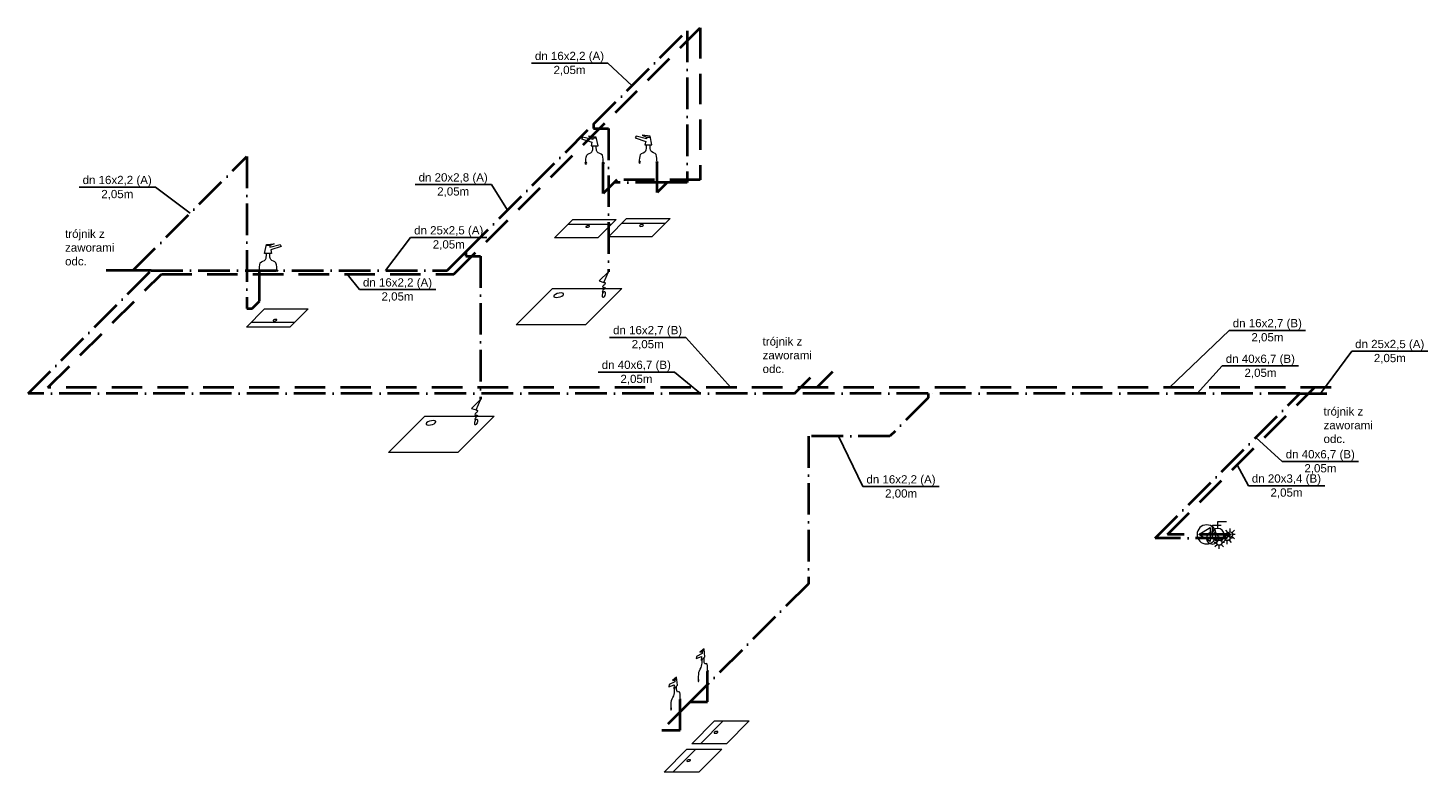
# Model space of a CAD drawing. Header units: millimetres. Extents: x -4486 to 2039, y 52706 to 55221.
# Tile 2 of 2: x -733 to 2039, y 53547 to 55021. Entities that reach past the tile are written whole.
import ezdxf

# ---------------------------------------------------------------- set-up
doc = ezdxf.new("R2010")
doc.units = ezdxf.units.MM
doc.linetypes.add('H2OCYR', pattern=[181.05, 120.7, -60.35])
doc.linetypes.add('H2OHW', pattern=[371.354, 250.4, -60.35, 0.254, -60.35])
for name, color, linetype, lineweight in [('SAN_Armatura H2O na rozwinięciu', 7, 'Continuous', 13), ('SAN_Odbiorniki H2O na rozwinięciu', 7, 'Continuous', 13), ('SAN_Przewody ciepłej wody H2O na rozwinięciu', 1, 'Continuous', 40), ('SAN_Przewody cyrkulacji H2O na rozwinięciu', 212, 'Continuous', 40), ('SAN_Przewody zimnej wody H2O na rozwinięciu', 151, 'Continuous', 40), ('SAN_Przybory H2O na rozwinięciu', 7, 'Continuous', 13), ('SAN_Przybory H2O na rzucie', 7, 'Continuous', 13), ('SAN_Urządzenia i akcesoria H2O na rozwinięciu', 7, 'Continuous', 13), ('SAN_Źródła ciepła H2O na rozwinięciu', 7, 'Continuous', 13)]:
    doc.layers.add(name, color=color, linetype=linetype, lineweight=lineweight)
doc.layers.add('SAN_Etykiety przewodów H2O na rozwinięciu', color=7, linetype='Continuous')
doc.layers.add('SAN_Etykiety przewodów H2O na rzucie', color=7, linetype='Continuous')
doc.styles.add('Etykiety przewodów H2O na rozwinięciu', font='Arial')
doc.styles.add('Etykiety przewodów H2O na rzucie', font='Arial')

# ---------------------------------------------------------------- blocks, each defined once
blk = doc.blocks.new('AHF_UMYW1_A180_RES')
at = {"layer": 'SAN_Przybory H2O na rzucie'}
blk.add_line((303, 53), (-197, 53), dxfattribs=at)
blk.add_lwpolyline([(250, 0), (-250, 0), (-40, 210), (460, 210), (250, 0)], dxfattribs=at)
blk.add_open_spline([(59, 79), (65, 85), (78, 89), (89, 89), (89, 89), (100, 89), (105, 85), (99, 79), (99, 79), (93, 73), (79, 68), (68, 68), (68, 68), (57, 68), (53, 73), (59, 79)], degree=3, knots=[0, 0, 0, 0, 0.0625, 0.0625, 0.0625, 0.0625, 0.125, 0.125, 0.125, 0.125, 0.1875, 0.1875, 0.1875, 0.1875, 1, 1, 1, 1], dxfattribs=at)
blk = doc.blocks.new('AHF_UMYW1_A0_RES')
at = {"layer": 'SAN_Przybory H2O na rzucie'}
blk.add_line((-303, -53), (197, -53), dxfattribs=at)
blk.add_lwpolyline([(-250, 0), (250, 0), (40, -210), (-460, -210), (-250, 0)], dxfattribs=at)
blk.add_open_spline([(-59, -79), (-65, -85), (-78, -89), (-89, -89), (-89, -89), (-100, -89), (-105, -85), (-99, -79), (-99, -79), (-93, -73), (-79, -68), (-68, -68), (-68, -68), (-57, -68), (-53, -73), (-59, -79)], degree=3, knots=[0, 0, 0, 0, 0.0625, 0.0625, 0.0625, 0.0625, 0.125, 0.125, 0.125, 0.125, 0.1875, 0.1875, 0.1875, 0.1875, 1, 1, 1, 1], dxfattribs=at)
blk = doc.blocks.new('AHF_BASPL_A180_RES')
at = {"layer": 'SAN_Przybory H2O na rzucie'}
blk.add_lwpolyline([(400, 0), (-400, 0), (20, 420), (820, 420), (400, 0)], dxfattribs=at)
blk.add_open_spline([(141, 341), (127, 327), (93, 315), (65, 315), (65, 315), (37, 315), (27, 327), (41, 341), (41, 341), (56, 356), (90, 368), (118, 368), (118, 368), (146, 368), (156, 356), (141, 341)], degree=3, knots=[0, 0, 0, 0, 0.0625, 0.0625, 0.0625, 0.0625, 0.125, 0.125, 0.125, 0.125, 0.1875, 0.1875, 0.1875, 0.1875, 1, 1, 1, 1], dxfattribs=at)
blk = doc.blocks.new('AHF_UMYW1_A-90_RES')
at = {"layer": 'SAN_Przybory H2O na rzucie'}
blk.add_line((-31, -131), (231, 131), dxfattribs=at)
blk.add_lwpolyline([(-131, -131), (131, 131), (531, 131), (269, -131), (-131, -131)], dxfattribs=at)
blk.add_open_spline([(161, 11), (172, 11), (176, 6), (170, 0), (170, 0), (164, -6), (150, -11), (139, -11), (139, -11), (128, -11), (124, -6), (130, 0), (130, 0), (136, 6), (150, 11), (161, 11)], degree=3, knots=[0, 0, 0, 0, 0.0625, 0.0625, 0.0625, 0.0625, 0.125, 0.125, 0.125, 0.125, 0.1875, 0.1875, 0.1875, 0.1875, 1, 1, 1, 1], dxfattribs=at)
blk = doc.blocks.new('AV_BATCZSTRW_A180_MV_RES')
at = {"layer": 'SAN_Odbiorniki H2O na rozwinięciu'}
blk.add_line((-6, 64), (-46, 64), dxfattribs=at)
blk.add_lwpolyline([(14, -26), (-66, -26), (-46, 74), (44, 84), (-6, 64), (-6, 44), (114, 74), (124, 54), (4, 14), (14, -26)], dxfattribs=at)
for points, knots in [([(-126, -226), (-126, -196), (-126, -166), (-116, -136), (-116, -136), (-106, -116), (-66, -116), (-56, -96), (-56, -96), (-46, -76), (-46, -66), (-46, -26)], [0, 0, 0, 0, 0.083333, 0.083333, 0.083333, 0.083333, 0.166667, 0.166667, 0.166667, 0.166667, 1, 1, 1, 1]), ([(74, -226), (74, -196), (74, -166), (64, -136), (64, -136), (54, -116), (14, -116), (4, -96), (4, -96), (-6, -76), (-6, -66), (-6, -26)], [0, 0, 0, 0, 0.083333, 0.083333, 0.083333, 0.083333, 0.166667, 0.166667, 0.166667, 0.166667, 1, 1, 1, 1]), ([(-116, -226), (-116, -232), (-120, -236), (-126, -236), (-126, -236), (-132, -236), (-136, -232), (-136, -226), (-136, -226), (-136, -220), (-132, -216), (-126, -216), (-126, -216), (-120, -216), (-116, -220), (-116, -226)], [0, 0, 0, 0, 0.0625, 0.0625, 0.0625, 0.0625, 0.125, 0.125, 0.125, 0.125, 0.1875, 0.1875, 0.1875, 0.1875, 1, 1, 1, 1]), ([(64, -226), (64, -232), (68, -236), (74, -236), (74, -236), (80, -236), (84, -232), (84, -226), (84, -226), (84, -220), (80, -216), (74, -216), (74, -216), (68, -216), (64, -220), (64, -226)], [0, 0, 0, 0, 0.0625, 0.0625, 0.0625, 0.0625, 0.125, 0.125, 0.125, 0.125, 0.1875, 0.1875, 0.1875, 0.1875, 1, 1, 1, 1])]:
    blk.add_open_spline(points, degree=3, knots=knots, dxfattribs=at)
blk = doc.blocks.new('AV_BATCZSTRW_A0_MV_RES')
at = {"layer": 'SAN_Odbiorniki H2O na rozwinięciu'}
blk.add_line((6, 116), (46, 116), dxfattribs=at)
blk.add_lwpolyline([(-14, 26), (66, 26), (46, 126), (-44, 136), (6, 116), (6, 96), (-114, 126), (-124, 106), (-4, 66), (-14, 26)], dxfattribs=at)
for points, knots in [([(-74, -174), (-74, -144), (-74, -114), (-64, -84), (-64, -84), (-54, -64), (-14, -64), (-4, -44), (-4, -44), (6, -24), (6, -14), (6, 26)], [0, 0, 0, 0, 0.083333, 0.083333, 0.083333, 0.083333, 0.166667, 0.166667, 0.166667, 0.166667, 1, 1, 1, 1]), ([(126, -174), (126, -144), (126, -114), (116, -84), (116, -84), (106, -64), (66, -64), (56, -44), (56, -44), (46, -24), (46, -14), (46, 26)], [0, 0, 0, 0, 0.083333, 0.083333, 0.083333, 0.083333, 0.166667, 0.166667, 0.166667, 0.166667, 1, 1, 1, 1]), ([(-64, -174), (-64, -180), (-68, -184), (-74, -184), (-74, -184), (-80, -184), (-84, -180), (-84, -174), (-84, -174), (-84, -168), (-80, -164), (-74, -164), (-74, -164), (-68, -164), (-64, -168), (-64, -174)], [0, 0, 0, 0, 0.0625, 0.0625, 0.0625, 0.0625, 0.125, 0.125, 0.125, 0.125, 0.1875, 0.1875, 0.1875, 0.1875, 1, 1, 1, 1]), ([(116, -174), (116, -180), (120, -184), (126, -184), (126, -184), (132, -184), (136, -180), (136, -174), (136, -174), (136, -168), (132, -164), (126, -164), (126, -164), (120, -164), (116, -168), (116, -174)], [0, 0, 0, 0, 0.0625, 0.0625, 0.0625, 0.0625, 0.125, 0.125, 0.125, 0.125, 0.1875, 0.1875, 0.1875, 0.1875, 1, 1, 1, 1])]:
    blk.add_open_spline(points, degree=3, knots=knots, dxfattribs=at)
blk = doc.blocks.new('AV_BATCZRN_A90_RES')
at = {"layer": 'SAN_Odbiorniki H2O na rozwinięciu'}
blk.add_lwpolyline([(53, 53), (-53, -53), (0, -70), (53, 53)], dxfattribs=at)
for points, knots in [([(0, -70), (5, -75), (21, -69), (16, -84), (16, -84), (11, -109), (-16, -106), (-16, -126), (-16, -126), (-16, -146), (16, -114), (16, -134), (16, -134), (16, -154), (-11, -151), (-16, -176), (-16, -176), (-21, -191), (-5, -175), (0, -180)], [0, 0, 0, 0, 0.05, 0.05, 0.05, 0.05, 0.1, 0.1, 0.1, 0.1, 0.15, 0.15, 0.15, 0.15, 0.2, 0.2, 0.2, 0.2, 1, 1, 1, 1]), ([(-16, -226), (-16, -243), (-9, -249), (0, -240), (0, -240), (9, -231), (16, -211), (16, -194), (16, -194), (16, -177), (9, -171), (0, -180), (0, -180), (-9, -189), (-16, -209), (-16, -226)], [0, 0, 0, 0, 0.0625, 0.0625, 0.0625, 0.0625, 0.125, 0.125, 0.125, 0.125, 0.1875, 0.1875, 0.1875, 0.1875, 1, 1, 1, 1])]:
    blk.add_open_spline(points, degree=3, knots=knots, dxfattribs=at)
blk = doc.blocks.new('AV_BATCZSTRW_A-90_MV_RES')
at = {"layer": 'SAN_Odbiorniki H2O na rozwinięciu'}
blk.add_line((-61, 79), (-39, 101), dxfattribs=at)
blk.add_lwpolyline([(-71, -21), (-29, 21), (-39, 111), (-87, 73), (-61, 79), (-61, 59), (-124, 26), (-129, 1), (-66, 24), (-71, -21)], dxfattribs=at)
for points, knots in [([(3, -147), (3, -117), (3, -87), (-3, -63), (-3, -63), (-8, -48), (-29, -69), (-34, -54), (-34, -54), (-39, -39), (-39, -29), (-39, 11)], [0, 0, 0, 0, 0.083333, 0.083333, 0.083333, 0.083333, 0.166667, 0.166667, 0.166667, 0.166667, 1, 1, 1, 1]), ([(-103, -253), (-103, -223), (-103, -193), (-97, -157), (-97, -157), (-92, -132), (-71, -111), (-66, -86), (-66, -86), (-61, -61), (-61, -51), (-61, -11)], [0, 0, 0, 0, 0.083333, 0.083333, 0.083333, 0.083333, 0.166667, 0.166667, 0.166667, 0.166667, 1, 1, 1, 1]), ([(-3, -153), (-3, -159), (-1, -161), (3, -157), (3, -157), (6, -154), (8, -148), (8, -142), (8, -142), (8, -136), (6, -134), (3, -137), (3, -137), (-1, -141), (-3, -147), (-3, -153)], [0, 0, 0, 0, 0.0625, 0.0625, 0.0625, 0.0625, 0.125, 0.125, 0.125, 0.125, 0.1875, 0.1875, 0.1875, 0.1875, 1, 1, 1, 1]), ([(-97, -247), (-97, -253), (-99, -259), (-103, -263), (-103, -263), (-106, -266), (-108, -264), (-108, -258), (-108, -258), (-108, -252), (-106, -246), (-103, -243), (-103, -243), (-99, -239), (-97, -241), (-97, -247)], [0, 0, 0, 0, 0.0625, 0.0625, 0.0625, 0.0625, 0.125, 0.125, 0.125, 0.125, 0.1875, 0.1875, 0.1875, 0.1875, 1, 1, 1, 1])]:
    blk.add_open_spline(points, degree=3, knots=knots, dxfattribs=at)
blk = doc.blocks.new('ZW')
at = {"layer": 'SAN_Przewody zimnej wody H2O na rozwinięciu', "lineweight": 13}
for p, q in [((-30, 0), (-60, 0)), ((-20, 20), (-50, 50)), ((0, 30), (0, 70)), ((50, 50), (20, 20)), ((60, 0), (30, 0)), ((-20, -20), (-50, -50)), ((0, -70), (0, -30)), ((50, -50), (20, -20))]:
    blk.add_line(p, q, dxfattribs=at)
blk.add_circle((0, 0), 30, dxfattribs=at)
blk = doc.blocks.new('CW')
at = {"layer": 'SAN_Przewody ciepłej wody H2O na rozwinięciu', "lineweight": 13}
for p, q in [((-30, 0), (-60, 0)), ((-20, 20), (-50, 50)), ((0, 30), (0, 70)), ((50, 50), (20, 20)), ((60, 0), (30, 0)), ((-20, -20), (-50, -50)), ((0, -70), (0, -30)), ((50, -50), (20, -20))]:
    blk.add_line(p, q, dxfattribs=at)
blk.add_circle((0, 0), 30, dxfattribs=at)
blk = doc.blocks.new('CYR')
at = {"layer": 'SAN_Przewody cyrkulacji H2O na rozwinięciu', "lineweight": 13}
for p, q in [((-30, 0), (-60, 0)), ((-20, 20), (-50, 50)), ((0, 30), (0, 70)), ((50, 50), (20, 20)), ((60, 0), (30, 0)), ((-20, -20), (-50, -50)), ((0, -70), (0, -30)), ((50, -50), (20, -20))]:
    blk.add_line(p, q, dxfattribs=at)
blk.add_circle((0, 0), 30, dxfattribs=at)
blk = doc.blocks.new('AV_ZKUL_H2O_RA0_RES')
at = {"layer": 'SAN_Armatura H2O na rozwinięciu'}
for p, q in [((0, 70), (0, 150)), ((0, 150), (100, 150))]:
    blk.add_line(p, q, dxfattribs=at)
blk.add_open_spline([(70, 0), (70, -39), (39, -70), (0, -70), (0, -70), (-39, -70), (-70, -39), (-70, 0), (-70, 0), (-70, 39), (-39, 70), (0, 70), (0, 70), (39, 70), (70, 39), (70, 0)], degree=3, knots=[0, 0, 0, 0, 0.0625, 0.0625, 0.0625, 0.0625, 0.125, 0.125, 0.125, 0.125, 0.1875, 0.1875, 0.1875, 0.1875, 1, 1, 1, 1], dxfattribs=at)
blk = doc.blocks.new('AV_POMPA_H2O_RA180')
at = {"layer": 'SAN_Urządzenia i akcesoria H2O na rozwinięciu'}
blk.add_lwpolyline([(-90, 0), (40, 80), (40, -80), (-90, 0)], dxfattribs=at)
blk.add_open_spline([(110, 0), (110, -61), (61, -110), (0, -110), (0, -110), (-61, -110), (-110, -61), (-110, 0), (-110, 0), (-110, 61), (-61, 110), (0, 110), (0, 110), (61, 110), (110, 61), (110, 0)], degree=3, knots=[0, 0, 0, 0, 0.0625, 0.0625, 0.0625, 0.0625, 0.125, 0.125, 0.125, 0.125, 0.1875, 0.1875, 0.1875, 0.1875, 1, 1, 1, 1], dxfattribs=at)

msp = doc.modelspace()

# ---------------------------------------------------------------- linework, layer by layer
at = {"layer": 'SAN_Etykiety przewodów H2O na rozwinięciu'}
for p, q in [((414.9, 54951.1), (263.8, 54951.1)), ((463, 54906.4), (414.9, 54951.1)), ((-480.6, 54705.3), (-631.7, 54705.3)), ((-411.8, 54653.7), (-480.6, 54705.3)), ((184.6, 54710.4), (33.5, 54710.4)), ((216.4, 54659.7), (184.6, 54710.4)), ((-25.1, 54540.4), (24.7, 54605.6)), ((24.7, 54605.6), (175.8, 54605.6)), ((-100.8, 54533.2), (-76.7, 54502.5)), ((-76.7, 54502.5), (74.4, 54502.5)), ((1526.9, 54308.4), (1645.5, 54421.7)), ((1645.5, 54421.7), (1796.6, 54421.7)), ((569.6, 54407.9), (418.5, 54407.9)), ((658.9, 54308.4), (569.6, 54407.9)), ((1826, 54296.6), (1887.8, 54380.4)), ((1887.8, 54380.4), (2038.9, 54380.4)), ((547.2, 54339.2), (396.1, 54339.2)), ((598.8, 54296.6), (547.2, 54339.2)), ((1581.9, 54296.6), (1631.7, 54351.2)), ((1631.7, 54351.2), (1782.8, 54351.2)), ((872.1, 54212.2), (920.2, 54112.3)), ((1697.9, 54209.4), (1750.3, 54162.1)), ((1750.3, 54162.1), (1901.4, 54162.1)), ((1661, 54155.3), (1683.3, 54114)), ((920.2, 54112.3), (1071.3, 54112.3)), ((1683.3, 54114), (1834.4, 54114))]:
    msp.add_line(p, q, dxfattribs=at)
at = {"layer": 'SAN_Przewody ciepłej wody H2O na rozwinięciu', "linetype": 'H2OHW', "ltscale": 0.25}
for p, q in [((386.9, 54830.2), (572, 55015.3)), ((572, 55015.3), (572, 54714.6)), ((134, 54577.4), (386.9, 54830.2)), ((386.9, 54830.2), (386.9, 54821.6)), ((386.9, 54821.6), (416.1, 54821.6)), ((416.1, 54821.6), (416.1, 54538)), ((-525.1, 54540.4), (-299.4, 54766.1)), ((-299.4, 54766.1), (-299.4, 54465.3)), ((405.9, 54692.9), (405.9, 54753.1)), ((512.5, 54694.6), (512.5, 54754.8)), ((427.6, 54714.6), (405.9, 54692.9)), ((532.4, 54714.6), (427.6, 54714.6)), ((532.4, 54714.6), (512.5, 54694.6)), ((572, 54714.6), (532.4, 54714.6)), ((97.1, 54540.4), (134, 54577.4)), ((134, 54577.4), (134, 54568.8)), ((134, 54568.8), (163.2, 54568.8)), ((163.2, 54568.8), (163.2, 54285.2)), ((-732.9, 54296.6), (-489, 54540.4)), ((-525.1, 54540.4), (-578.4, 54540.4)), ((-489, 54540.4), (-525.1, 54540.4)), ((-489, 54540.4), (97.1, 54540.4)), ((-274.7, 54479.8), (-274.7, 54539.9)), ((-289.1, 54465.3), (-274.7, 54479.8)), ((-299.4, 54465.3), (-289.1, 54465.3)), ((784.7, 54296.6), (816.1, 54328.1)), ((784.7, 54296.6), (-732.9, 54296.6)), ((1049.4, 54296.6), (784.7, 54296.6)), ((1049.4, 54288), (973.6, 54212.2)), ((1785.1, 54296.6), (1049.4, 54296.6)), ((1049.4, 54296.6), (1049.4, 54288)), ((1498.9, 54010.4), (1785.1, 54296.6)), ((1785.1, 54296.6), (1838.5, 54296.5)), ((973.6, 54212.2), (812.1, 54212.2)), ((812.1, 54212.2), (812.1, 53920)), ((1641.5, 54010.4), (1498.9, 54010.4)), ((812.1, 53920), (578.2, 53686.1)), ((612.5, 53686.1), (612.5, 53746.2)), ((558.4, 53630.2), (558.4, 53690.4)), ((578.2, 53686.1), (522.3, 53630.2)), ((578.2, 53686.1), (612.5, 53686.1)), ((522.3, 53630.2), (558.4, 53630.2))]:
    msp.add_line(p, q, dxfattribs=at)
at = {"layer": 'SAN_Przewody cyrkulacji H2O na rozwinięciu', "linetype": 'H2OCYR', "ltscale": 0.5}
for p, q in [((110.5, 54533.2), (597.9, 55020.7)), ((597.9, 55020.7), (597.9, 54719.9)), ((432.9, 54719.9), (427.6, 54714.6)), ((597.9, 54719.9), (432.9, 54719.9)), ((-693.5, 54308.4), (-468.7, 54533.2)), ((-468.7, 54533.2), (110.5, 54533.2)), ((829, 54308.4), (860.4, 54340)), ((1847.1, 54308.4), (-693.5, 54308.4)), ((1523.3, 54017.6), (1814.1, 54308.4)), ((1647, 54017.6), (1523.3, 54017.6))]:
    msp.add_line(p, q, dxfattribs=at)

# ---------------------------------------------------------------- block references
at = {"layer": 'SAN_Armatura H2O na rozwinięciu', "xscale": 0.171875, "yscale": 0.171875, "zscale": 0.171875}
for p in [(1612.3, 54010.4), (1623, 54017.6)]:
    msp.add_blockref('AV_ZKUL_H2O_RA0_RES', p, dxfattribs=at)
at = {"layer": 'SAN_Odbiorniki H2O na rozwinięciu', "xscale": 0.171875, "yscale": 0.171875, "zscale": 0.171875}
for name, p in [('AV_BATCZSTRW_A0_MV_RES', (384.3, 54783)), ('AV_BATCZSTRW_A0_MV_RES', (490.8, 54784.7)), ('AV_BATCZSTRW_A180_MV_RES', (-253, 54578.8)), ('AV_BATCZRN_A90_RES', (407, 54528.9)), ('AV_BATCZRN_A90_RES', (154.3, 54276.3)), ('AV_BATCZSTRW_A-90_MV_RES', (612.2, 53771.6)), ('AV_BATCZSTRW_A-90_MV_RES', (557.9, 53715.6))]:
    msp.add_blockref(name, p, dxfattribs=at)
at = {"layer": 'SAN_Przybory H2O na rozwinięciu', "xscale": 0.171875, "yscale": 0.171875, "zscale": 0.171875}
for name, p in [('AHF_UMYW1_A0_RES', (388.7, 54641.3)), ('AHF_UMYW1_A0_RES', (495.3, 54643.1)), ('AHF_BASPL_A180_RES', (302.1, 54432.7)), ('AHF_UMYW1_A180_RES', (-257.5, 54428.2)), ('AHF_BASPL_A180_RES', (49.3, 54179.9)), ('AHF_UMYW1_A-90_RES', (603.6, 53625.6)), ('AHF_UMYW1_A-90_RES', (549.3, 53569.5))]:
    msp.add_blockref(name, p, dxfattribs=at)
at = {"layer": 'SAN_Urządzenia i akcesoria H2O na rozwinięciu', "xscale": 0.171875, "yscale": 0.171875, "zscale": 0.171875}
msp.add_blockref('AV_POMPA_H2O_RA180', (1600.6, 54017.6), dxfattribs=at)
at = {"layer": 'SAN_Źródła ciepła H2O na rozwinięciu', "xscale": 0.171875, "yscale": 0.171875, "zscale": 0.171875}
for name, p in [('CYR', (1647, 54017.6)), ('ZW', (1625.7, 54001.3)), ('CW', (1641.5, 54010.4))]:
    msp.add_blockref(name, p, dxfattribs=at)

# ---------------------------------------------------------------- texts
at = {"layer": 'SAN_Etykiety przewodów H2O na rozwinięciu', "style": 'Etykiety przewodów H2O na rozwinięciu'}
for s, height, p in [('dn 16x2,2 (A)', 16.328, (270.7, 54957.2)), ('2,05m', 16.33, (307.6, 54929.4)), ('dn 16x2,2 (A)', 16.328, (-624.8, 54711.5)), ('dn 20x2,8 (A)', 16.328, (40.4, 54716.6)), ('2,05m', 16.33, (-587.8, 54683.6)), ('2,05m', 16.33, (77.3, 54688.8)), ('dn 25x2,5 (A)', 16.328, (31.6, 54611.8)), ('2,05m', 16.33, (68.5, 54583.9)), ('dn 16x2,2 (A)', 16.328, (-69.8, 54508.6)), ('2,05m', 16.33, (-32.9, 54480.8)), ('dn 16x2,7 (B)', 16.328, (1652.4, 54427.9)), ('dn 16x2,7 (B)', 16.328, (425.4, 54414.1)), ('2,05m', 16.33, (1689.3, 54400)), ('2,05m', 16.33, (462.3, 54386.3)), ('dn 25x2,5 (A)', 16.328, (1894.7, 54386.6)), ('dn 40x6,7 (B)', 16.328, (403, 54345.4)), ('dn 40x6,7 (B)', 16.328, (1638.6, 54357.4)), ('2,05m', 16.33, (1931.7, 54358.8)), ('2,05m', 16.33, (440, 54317.5)), ('2,05m', 16.33, (1675.6, 54329.6)), ('dn 40x6,7 (B)', 16.328, (1757.2, 54168.3)), ('dn 16x2,2 (A)', 16.328, (927.1, 54118.5)), ('dn 20x3,4 (B)', 16.328, (1690.2, 54120.2)), ('2,05m', 16.33, (1794.2, 54140.5)), ('2,00m', 16.33, (964, 54090.6)), ('2,05m', 16.33, (1727.1, 54092.4))]:
    msp.add_text(s, height=height, dxfattribs=at).set_placement(p)
at = {"layer": 'SAN_Etykiety przewodów H2O na rzucie', "char_height": 16.328, "width": 136.94, "attachment_point": 1, "style": 'Etykiety przewodów H2O na rzucie'}
for insert in [(-659.5, 54621.2), (721.5, 54408), (1832.1, 54269.4)]:
    msp.add_mtext('trójnik z zaworami odc.', dxfattribs=dict(at, insert=insert))

doc.saveas('drawing.dxf')
